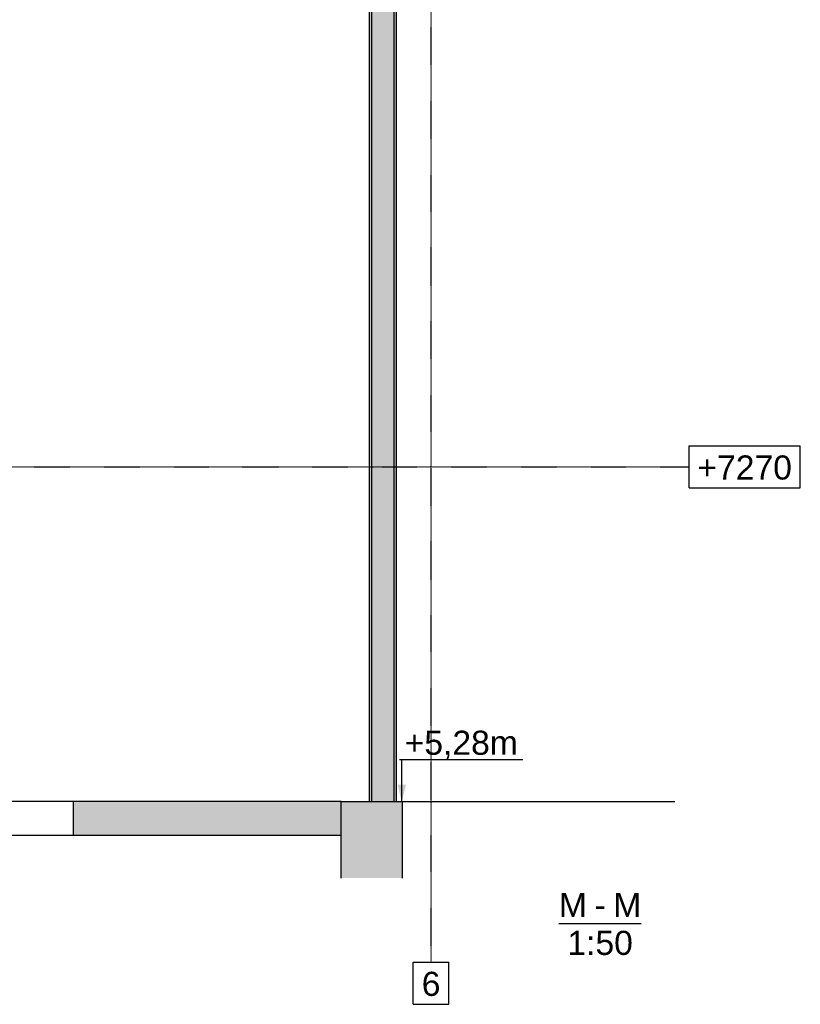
# Model space of a CAD drawing. Header units: millimetres. Extents: x -32861 to 254386, y 0 to 15445.
# Tile 2 of 67: x -25692 to -21050, y 150 to 6004. Entities that reach past the tile are written whole.
import ezdxf

# ---------------------------------------------------------------- set-up
doc = ezdxf.new("R2010")
doc.units = ezdxf.units.MM
doc.linetypes.add('DXK_LINE_DOT3', pattern=[5.9187, 2.979, -0.9799, 0.9799, -0.9799])
doc.styles.add('Arial', font='ARIAL.TTF', dxfattribs={"height": 0.2})

# ---------------------------------------------------------------- blocks, each defined once
blk = doc.blocks.new('Unknown-35 - 93498')
at = {"color": 5}
blk.add_line((-22485.3, 631.1), (-21995.5, 631.1), dxfattribs=at)
at = {"color": 5, "style": 'Arial'}
for s, height, p in [('M', 143.3, (-22485.3, 668.6)), ('M', 143.3, (-22162.1, 668.6)), ('-', 143.3, (-22273.7, 668.6)), ('1:50', 143.26, (-22435.1, 443.6))]:
    blk.add_text(s, height=height, dxfattribs=at).set_placement(p)
blk = doc.blocks.new('GridLine-95862 - 93498')
at = {"color": 6}
for p, q in [((-21711.6, 3470), (-21049.7, 3470)), ((-21711.6, 3220), (-21711.6, 3470)), ((-21049.7, 3220), (-21049.7, 3470)), ((-21711.6, 3220), (-21049.7, 3220))]:
    blk.add_line(p, q, dxfattribs=at)
at = {"color": 6, "linetype": 'DXK_LINE_DOT3'}
blk.add_line((-32088, 3345), (-21711.6, 3345), dxfattribs=at)
at = {"color": 7, "style": 'Arial'}
blk.add_text('+7270', height=143.26, dxfattribs=at).set_placement((-21661.6, 3270))
blk = doc.blocks.new('Part-93980 - 93498')
blk.add_hatch(color=4).paths.add_polyline_path([(-23780.3, 1355), (-25373.7, 1355), (-25373.7, 1155), (-23780.3, 1155)])
at = {"color": 4}
for p, q in [((-25373.7, 1355), (-27129.5, 1355)), ((-27129.5, 1355), (-27129.5, 1155)), ((-23780.3, 1355), (-25373.7, 1355)), ((-25373.7, 1355), (-25373.7, 1155)), ((-23780.3, 1155), (-23780.3, 1355)), ((-27129.5, 1155), (-25373.7, 1155)), ((-25373.7, 1155), (-23780.3, 1155))]:
    blk.add_line(p, q, dxfattribs=at)
blk = doc.blocks.new('Part-93988 - 93498')
blk.add_hatch(color=96).paths.add_polyline_path([(-23464.9, 6665.5), (-23598.9, 6665.5), (-23598.9, 6675.6), (-23611.9, 6675.6), (-23611.9, 1355), (-23451.9, 1355), (-23451.9, 6675.6), (-23464.9, 6675.6)])
at = {"color": 96}
for p, q in [((-23611.9, 1355), (-23611.9, 6675.6)), ((-23611.9, 6675.6), (-23598.9, 6675.6)), ((-23598.9, 1355), (-23598.9, 6675.6)), ((-23464.9, 1355), (-23464.9, 6675.6)), ((-23464.9, 6675.6), (-23451.9, 6675.6)), ((-23451.9, 1355), (-23451.9, 6675.6)), ((-23598.9, 6665.5), (-23464.9, 6665.5))]:
    blk.add_line(p, q, dxfattribs=at)
blk = doc.blocks.new('Part-94614 - 93498')
blk.add_hatch(color=4).paths.add_polyline_path([(-23780.3, 900), (-23418.4, 900), (-23418.4, 1355), (-23780.3, 1355)])
at = {"color": 4}
for p, q in [((-23780.3, 1355), (-23418.4, 1355)), ((-23780.3, 900), (-23780.3, 1355)), ((-23418.4, 1355), (-21796.9, 1355)), ((-23418.4, 1355), (-23418.4, 900))]:
    blk.add_line(p, q, dxfattribs=at)
blk = doc.blocks.new('GridLine-95859 - 93498')
at = {"color": 6}
for p, q in [((-23351.2, 11858.2), (-23140, 11858.2)), ((-23351.2, 11608.2), (-23351.2, 11858.2)), ((-23140, 11608.2), (-23140, 11858.2)), ((-23351.2, 11608.2), (-23140, 11608.2)), ((-23351.2, 400), (-23140, 400)), ((-23351.2, 150), (-23351.2, 400)), ((-23140, 150), (-23140, 400)), ((-23351.2, 150), (-23140, 150))]:
    blk.add_line(p, q, dxfattribs=at)
at = {"color": 6, "linetype": 'DXK_LINE_DOT3'}
blk.add_line((-23245.6, 400), (-23245.6, 11608.2), dxfattribs=at)
at = {"color": 7, "style": 'Arial'}
for p in [(-23301.2, 11658.2), (-23301.2, 200)]:
    blk.add_text('6', height=143.3, dxfattribs=at).set_placement(p)
blk = doc.blocks.new('Unknown-95810 - 93498')
blk.add_hatch(color=6).paths.add_polyline_path([(-23394.7, 1455), (-23419.7, 1355), (-23444.7, 1455)])
at = {"color": 6}
for p, q in [((-23419.7, 1603.5), (-23432.6, 1603.5)), ((-22699.8, 1603.5), (-23432.6, 1603.5)), ((-23419.7, 1355), (-23419.7, 1603.5))]:
    blk.add_line(p, q, dxfattribs=at)
at = {"color": 6, "style": 'Arial'}
blk.add_text('+5,28m', height=143.26, dxfattribs=at).set_placement((-23402.6, 1633.5))

msp = doc.modelspace()

# ---------------------------------------------------------------- block references
for name in ['GridLine-95859 - 93498', 'Part-93988 - 93498', 'GridLine-95862 - 93498', 'Unknown-95810 - 93498', 'Part-93980 - 93498', 'Part-94614 - 93498', 'Unknown-35 - 93498']:
    msp.add_blockref(name, (0, 0))

doc.saveas('drawing.dxf')
